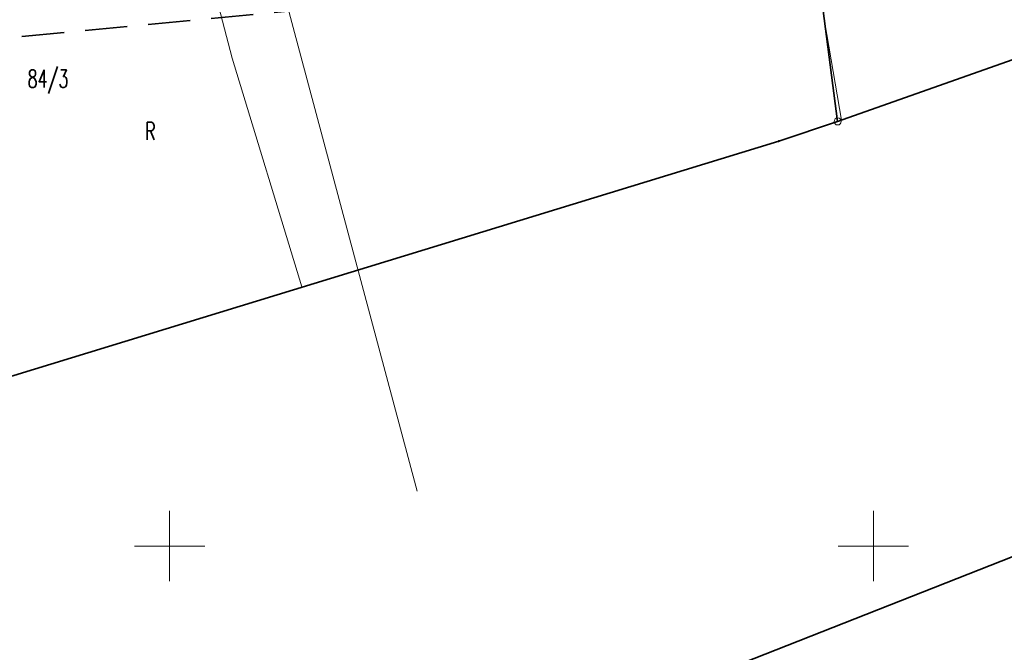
# Model space of a CAD drawing. Header units: metres. Extents: x 6496648 to 6497944, y 5962794 to 5963351.
# Tile 55 of 91: x 6497289 to 6497359, y 5962992 to 5963037. Entities that reach past the tile are written whole.
import ezdxf

# ---------------------------------------------------------------- set-up
doc = ezdxf.new("R2010")
doc.units = ezdxf.units.M
doc.header["$MEASUREMENT"] = 0
doc.linetypes.add('L_0_04', pattern=[1.5, 1, -0.5])
doc.layers.get('0').update_dxf_attribs({"color": 8, "linetype": 'CONTINUOUS', "lineweight": 13})
for name, color, linetype, lineweight in [('210_OZNACZENIE_UzYTKU', 8, 'CONTINUOUS', 13), ('211_NR_DZIAlKI', 7, 'CONTINUOUS', 25), ('217_GRANICA_KONTURU_KLASYFIKCYJNEGO', 8, 'CONTINUOUS', 13), ('218_GRANICA_UzYTKU', 8, 'CONTINUOUS', 13), ('219_LINIA_GRANICY', 3, 'CONTINUOUS', 35), ('OGRODZENIE_TRWAlE__LINIA_', 8, 'CONTINUOUS', 13), ('OPIS_MAPA', 8, 'CONTINUOUS', 13), ('siatka', 8, 'CONTINUOUS', 13), ('ZAKRES', 190, 'L_0_04', 35)]:
    doc.layers.add(name, color=color, linetype=linetype, lineweight=lineweight)
doc.styles.get("Standard").update_dxf_attribs({"font": 'simplex.shx'})

# ---------------------------------------------------------------- blocks, each defined once
blk = doc.blocks.new('GRT')
at = {"color": 0, "linetype": 'Continuous', "lineweight": 18}
blk.add_circle((0, 0), 0.5, dxfattribs=at)
blk = doc.blocks.new('GRO')
at = {"color": 0, "linetype": 'Continuous', "lineweight": 13}
blk.add_circle((0, 0), 0.1, dxfattribs=at)

msp = doc.modelspace()

# ---------------------------------------------------------------- linework, layer by layer
at = {"layer": '217_GRANICA_KONTURU_KLASYFIKCYJNEGO', "flags": 128}
for points in [[(6497347.46, 5963030.16), (6497343.42, 5963061.28)], [(6497347.46, 5963030.16), (6497416.47, 5963054.55)], [(6497343.29, 5963028.77), (6497347.46, 5963030.16)], [(6497253.28, 5963001.19), (6497343.29, 5963028.77)]]:
    msp.add_lwpolyline(points, dxfattribs=at)
at = {"layer": '218_GRANICA_UzYTKU', "flags": 128}
for points in [[(6497347.46, 5963030.16), (6497343.42, 5963061.28)], [(6497347.46, 5963030.16), (6497416.47, 5963054.55)], [(6497343.29, 5963028.77), (6497347.46, 5963030.16)], [(6497253.28, 5963001.19), (6497343.29, 5963028.77)], [(6497267.05, 5962962.67), (6497417.53, 5963021.96)]]:
    msp.add_lwpolyline(points, dxfattribs=at)
at = {"layer": '219_LINIA_GRANICY', "flags": 128}
for points in [[(6497347.46, 5963030.16), (6497343.42, 5963061.28)], [(6497347.46, 5963030.16), (6497416.47, 5963054.55)], [(6497347.46, 5963030.16), (6497343.29, 5963028.77)], [(6497343.29, 5963028.77), (6497253.28, 5963001.19)], [(6497417.53, 5963021.96), (6497267.05, 5962962.67)]]:
    msp.add_lwpolyline(points, dxfattribs=at)
at = {"layer": 'OGRODZENIE_TRWAlE__LINIA_', "flags": 128}
for points in [[(6497342.68, 5963059.73), (6497335.59, 5963057.37), (6497321.62, 5963052.39), (6497319.88, 5963051.01), (6497313.66, 5963049.47), (6497301.57, 5963045.73), (6497304.46, 5963034.65), (6497309.39, 5963018.41)], [(6497347.73, 5963030.26), (6497342.68, 5963059.73)]]:
    msp.add_lwpolyline(points, dxfattribs=at)
at = {"layer": 'OPIS_MAPA', "flags": 128}
msp.add_lwpolyline([(6497293.8, 5963092.9), (6497317.6, 5963003.9)], dxfattribs=at)
at = {"layer": 'siatka', "flags": 128}
for points in [[(6497300, 5962997.5), (6497300, 5963002.5)], [(6497350, 5962997.5), (6497350, 5963002.5)], [(6497297.5, 5963000), (6497302.5, 5963000)], [(6497347.5, 5963000), (6497352.5, 5963000)]]:
    msp.add_lwpolyline(points, dxfattribs=at)
at = {"layer": 'ZAKRES', "ltscale": 3, "flags": 128}
msp.add_lwpolyline([(6497692.5, 5963219.5), (6497716, 5963186.5), (6497672.2, 5963172.1), (6497502, 5963111.8), (6497349, 5963052), (6497312.6, 5963038.4), (6497228.6, 5963030.4), (6497133.5, 5963045.2), (6496948.4, 5963119.5), (6496936.6, 5963083.2), (6496927.9, 5963075.7), (6496873, 5963095.9), (6496849.7, 5963104.2), (6496824.8, 5963105.1), (6496784.8, 5963107.4), (6496786.6, 5963174.3), (6496788.5, 5963184), (6496695.2, 5963217.9), (6496711.8, 5963253.1), (6496961, 5963151.5), (6497143.1, 5963082.8), (6497228.1, 5963066.8), (6497302.3, 5963072), (6497492.1, 5963142.6)], close=True, dxfattribs=at)

# ---------------------------------------------------------------- block references
at = {"xscale": 0.5, "yscale": 0.5, "zscale": 0.5}
for name, p in [('GRT', (6497347.46, 5963030.16)), ('GRO', (6497343.29, 5963028.77))]:
    msp.add_blockref(name, p, dxfattribs=at)

# ---------------------------------------------------------------- texts
at = {"layer": '210_OZNACZENIE_UzYTKU', "width": 0.66}
msp.add_text('R', height=1.25, dxfattribs=at).set_placement((6497298.26, 5963028.85))
at = {"layer": '211_NR_DZIAlKI', "width": 0.66}
msp.add_text('84/3', height=1.25, dxfattribs=at).set_placement((6497289.92, 5963032.57))

doc.saveas('drawing.dxf')
